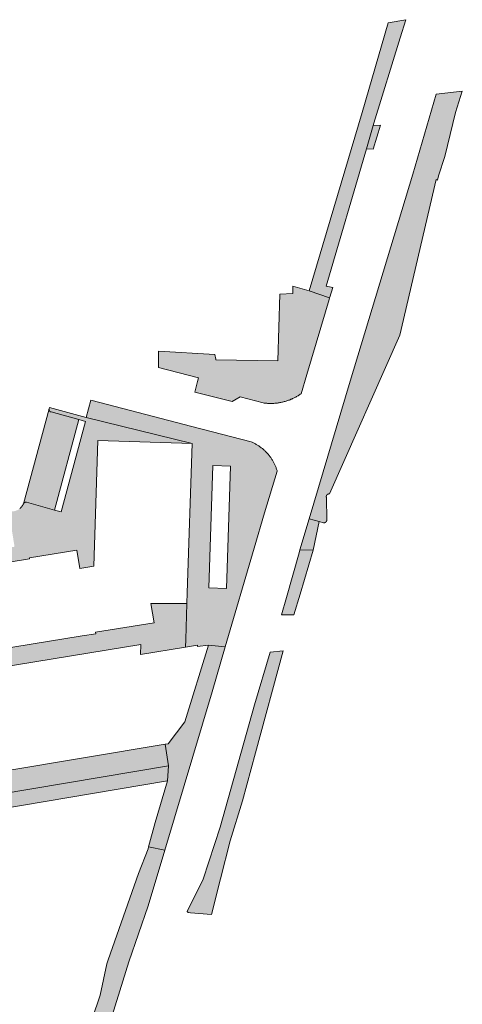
# Model space of a CAD drawing. Extents: x 97094 to 109644, y 463509 to 471969.
# Tile 95 of 256: x 103071 to 103141, y 467638 to 467795. Entities that reach past the tile are written whole.
import ezdxf

# ---------------------------------------------------------------- set-up
doc = ezdxf.new("R2010")
doc.units = 0
doc.layers.add('109 Onkruidbestrijding elementen', color=6, linetype='Continuous', lineweight=20, true_color=0xff00ff)

msp = doc.modelspace()

# ---------------------------------------------------------------- hatches: boundary and pattern name
at = {"layer": '109 Onkruidbestrijding elementen', "true_color": 0xff00ff}
for points in [[(103129.68, 467794.46), (103125.56, 467780.22), (103117.11, 467751.78), (103120.38, 467750.69), (103120.41, 467750.77), (103120.87, 467752.35), (103119.82, 467752.56), (103126.23, 467774.4), (103127.32, 467778.12), (103127.43, 467778.49), (103131.62, 467792.07), (103132.52, 467794.97), (103129.68, 467794.46)], [(103137.52, 467769.44), (103137.68, 467770.11), (103138.71, 467773.17), (103140.43, 467780.2), (103141.49, 467783.58), (103137.31, 467783.11), (103133.63, 467770.39), (103123.65, 467737.39), (103117.14, 467715.51), (103118.74, 467715.05), (103119.39, 467714.86), (103119.4, 467714.86), (103119.41, 467714.86), (103119.41, 467714.86), (103119.42, 467714.86), (103119.43, 467714.86), (103119.44, 467714.86), (103119.45, 467714.86), (103119.45, 467714.86), (103119.46, 467714.85), (103119.47, 467714.85), (103119.48, 467714.85), (103119.48, 467714.85), (103119.49, 467714.86), (103119.5, 467714.86), (103119.51, 467714.86), (103119.51, 467714.86), (103119.52, 467714.86), (103119.53, 467714.86), (103119.54, 467714.86), (103119.54, 467714.86), (103119.55, 467714.86), (103119.56, 467714.86), (103119.57, 467714.86), (103119.57, 467714.87), (103119.58, 467714.87), (103119.59, 467714.87), (103119.6, 467714.87), (103119.6, 467714.87), (103119.61, 467714.88), (103119.62, 467714.88), (103119.63, 467714.88), (103119.63, 467714.88), (103119.64, 467714.89), (103119.65, 467714.89), (103119.65, 467714.89), (103119.66, 467714.89), (103119.67, 467714.9), (103119.67, 467714.9), (103119.68, 467714.9), (103119.69, 467714.91), (103119.69, 467714.91), (103119.7, 467714.92), (103119.71, 467714.92), (103119.71, 467714.92), (103119.72, 467714.93), (103119.73, 467714.93), (103119.73, 467714.94), (103119.74, 467714.94), (103119.75, 467714.94), (103119.75, 467714.95), (103119.76, 467714.95), (103119.76, 467714.96), (103119.77, 467714.96), (103119.78, 467714.97), (103119.78, 467714.97), (103119.79, 467714.98), (103119.79, 467714.98), (103119.8, 467714.99), (103119.8, 467715), (103119.81, 467715), (103119.81, 467715.01), (103119.82, 467715.01), (103119.82, 467715.02), (103119.83, 467715.02), (103119.83, 467715.03), (103119.84, 467715.04), (103119.84, 467715.04), (103119.85, 467715.05), (103119.85, 467715.05), (103119.86, 467715.06), (103119.86, 467715.07), (103119.86, 467715.07), (103119.87, 467715.08), (103119.87, 467715.09), (103119.88, 467715.09), (103119.88, 467715.1), (103119.88, 467715.11), (103119.89, 467715.11), (103119.89, 467715.12), (103119.89, 467715.13), (103119.9, 467715.13), (103119.9, 467715.14), (103119.9, 467715.15), (103119.9, 467715.16), (103119.91, 467715.16), (103119.91, 467715.17), (103119.91, 467715.18), (103119.91, 467715.18), (103119.92, 467715.19), (103119.92, 467715.2), (103119.92, 467715.21), (103119.92, 467715.21), (103119.92, 467715.22), (103119.92, 467715.23), (103119.93, 467715.24), (103119.93, 467715.24), (103119.93, 467715.25), (103119.93, 467715.26), (103119.93, 467715.27), (103119.93, 467715.27), (103119.93, 467715.28), (103119.93, 467715.29), (103119.93, 467715.3), (103119.93, 467715.3), (103119.86, 467718.91), (103119.86, 467718.92), (103119.86, 467718.93), (103119.86, 467718.93), (103119.86, 467718.94), (103119.85, 467718.95), (103119.85, 467718.96), (103119.85, 467718.96), (103119.85, 467718.97), (103119.85, 467718.98), (103119.85, 467718.99), (103119.85, 467718.99), (103119.85, 467719), (103119.85, 467719.01), (103119.85, 467719.02), (103119.85, 467719.02), (103119.85, 467719.03), (103119.85, 467719.04), (103119.85, 467719.04), (103119.85, 467719.05), (103119.85, 467719.06), (103119.85, 467719.07), (103119.85, 467719.07), (103119.85, 467719.08), (103119.86, 467719.09), (103119.86, 467719.1), (103119.86, 467719.1), (103119.86, 467719.11), (103119.86, 467719.12), (103119.86, 467719.12), (103119.87, 467719.13), (103119.87, 467719.14), (103119.87, 467719.15), (103119.87, 467719.15), (103119.87, 467719.16), (103119.88, 467719.17), (103119.88, 467719.17), (103119.88, 467719.18), (103119.88, 467719.19), (103119.89, 467719.19), (103119.89, 467719.2), (103119.89, 467719.21), (103119.9, 467719.21), (103119.9, 467719.22), (103119.9, 467719.23), (103119.91, 467719.23), (103119.91, 467719.24), (103119.92, 467719.25), (103119.92, 467719.25), (103119.92, 467719.26), (103119.93, 467719.27), (103119.93, 467719.27), (103119.94, 467719.28), (103119.94, 467719.28), (103119.94, 467719.29), (103119.95, 467719.29), (103119.95, 467719.3), (103119.96, 467719.31), (103119.96, 467719.31), (103119.97, 467719.32), (103119.97, 467719.32), (103119.98, 467719.33), (103119.98, 467719.33), (103119.99, 467719.34), (103119.99, 467719.34), (103120, 467719.35), (103120.01, 467719.35), (103120.01, 467719.36), (103120.02, 467719.36), (103120.02, 467719.37), (103120.03, 467719.37), (103120.04, 467719.38), (103120.04, 467719.38), (103120.05, 467719.38), (103120.05, 467719.39), (103120.06, 467719.39), (103120.07, 467719.4), (103120.07, 467719.4), (103120.08, 467719.4), (103120.09, 467719.41), (103120.09, 467719.41), (103120.1, 467719.41), (103120.1, 467719.42), (103120.11, 467719.42), (103120.12, 467719.42), (103120.13, 467719.43), (103120.13, 467719.43), (103120.14, 467719.43), (103120.15, 467719.43), (103120.15, 467719.44), (103120.16, 467719.44), (103120.17, 467719.44), (103120.17, 467719.44), (103120.18, 467719.44), (103120.19, 467719.45), (103120.2, 467719.45), (103120.2, 467719.45), (103120.21, 467719.45), (103120.22, 467719.45), (103120.22, 467719.45), (103120.23, 467719.45), (103120.24, 467719.46), (103120.25, 467719.46), (103120.25, 467719.46), (103120.26, 467719.46), (103120.27, 467719.46), (103120.28, 467719.46), (103120.28, 467719.46), (103120.29, 467719.46), (103120.3, 467719.46), (103120.31, 467719.46), (103120.31, 467719.46), (103120.32, 467719.46), (103120.33, 467719.46), (103120.33, 467719.46), (103120.34, 467719.46), (103131.55, 467744.76), (103137.31, 467769.5), (103137.52, 467769.44)], [(103126.23, 467774.4), (103127.33, 467774.33), (103128.46, 467778.18), (103127.32, 467778.12), (103126.23, 467774.4)], [(103115.83, 467735.4), (103116.76, 467738.45), (103119.72, 467748.44), (103120.3, 467750.4), (103120.38, 467750.69), (103117.11, 467751.78), (103114.54, 467752.55), (103114.53, 467751.37), (103112.45, 467751.26), (103112.12, 467740.65), (103102.26, 467740.83), (103102.25, 467740.9), (103102.11, 467741.64), (103093.15, 467742.17), (103093.14, 467739.61), (103099.52, 467737.92), (103099.37, 467737.34), (103098.96, 467735.66), (103104.9, 467734.18), (103106.15, 467734.9), (103109.82, 467733.95), (103109.96, 467733.93), (103110.1, 467733.92), (103110.24, 467733.9), (103110.38, 467733.89), (103110.52, 467733.88), (103110.66, 467733.87), (103110.81, 467733.87), (103110.95, 467733.87), (103111.09, 467733.87), (103111.23, 467733.87), (103111.37, 467733.87), (103111.51, 467733.88), (103111.65, 467733.89), (103111.79, 467733.9), (103111.93, 467733.92), (103112.07, 467733.93), (103112.21, 467733.95), (103112.35, 467733.97), (103112.48, 467734), (103112.62, 467734.02), (103112.76, 467734.05), (103112.9, 467734.08), (103113.03, 467734.12), (103113.17, 467734.15), (103113.31, 467734.19), (103113.44, 467734.23), (103113.57, 467734.27), (103113.71, 467734.32), (103113.84, 467734.36), (103113.97, 467734.41), (103114.1, 467734.46), (103114.23, 467734.52), (103114.36, 467734.57), (103114.49, 467734.63), (103114.62, 467734.69), (103114.74, 467734.75), (103114.87, 467734.82), (103114.99, 467734.88), (103115.12, 467734.95), (103115.24, 467735.02), (103115.36, 467735.09), (103115.48, 467735.17), (103115.59, 467735.24), (103115.71, 467735.32), (103115.83, 467735.4)], [(103027.23, 467703.27), (103033.56, 467704.31), (103033.78, 467702.78), (103054.46, 467706.15), (103072.65, 467709.11), (103072.62, 467709.29), (103080.14, 467710.52), (103080.62, 467707.57), (103082.84, 467707.93), (103083.48, 467727.97), (103098.5, 467727.49), (103081.63, 467731.61), (103075.8, 467733.24), (103075.74, 467733.03), (103075.74, 467733.02), (103075.74, 467733.02), (103075.74, 467733.01), (103075.74, 467733), (103075.74, 467732.99), (103075.74, 467732.99), (103075.74, 467732.98), (103075.74, 467732.97), (103075.74, 467732.96), (103075.73, 467732.96), (103075.73, 467732.95), (103075.73, 467732.94), (103075.73, 467732.93), (103075.73, 467732.93), (103075.73, 467732.92), (103075.73, 467732.91), (103075.74, 467732.9), (103075.74, 467732.9), (103075.74, 467732.89), (103075.74, 467732.88), (103075.74, 467732.87), (103075.74, 467732.87), (103075.74, 467732.86), (103075.74, 467732.85), (103075.74, 467732.84), (103075.74, 467732.84), (103075.75, 467732.83), (103075.75, 467732.82), (103075.75, 467732.82), (103075.75, 467732.81), (103075.75, 467732.8), (103075.76, 467732.79), (103075.76, 467732.79), (103075.76, 467732.78), (103075.76, 467732.77), (103075.77, 467732.77), (103075.77, 467732.76), (103075.77, 467732.75), (103075.78, 467732.75), (103075.78, 467732.74), (103075.78, 467732.73), (103075.79, 467732.72), (103075.79, 467732.72), (103075.79, 467732.71), (103075.8, 467732.71), (103075.8, 467732.7), (103075.8, 467732.69), (103075.81, 467732.69), (103075.81, 467732.68), (103075.82, 467732.67), (103075.82, 467732.67), (103075.82, 467732.66), (103075.83, 467732.66), (103075.83, 467732.65), (103075.84, 467732.64), (103075.84, 467732.64), (103075.85, 467732.63), (103075.85, 467732.63), (103075.86, 467732.62), (103075.86, 467732.62), (103075.87, 467732.61), (103075.87, 467732.61), (103075.88, 467732.6), (103075.89, 467732.6), (103075.89, 467732.59), (103075.9, 467732.59), (103075.9, 467732.58), (103075.91, 467732.58), (103075.91, 467732.57), (103075.92, 467732.57), (103075.93, 467732.56), (103075.93, 467732.56), (103075.94, 467732.55), (103075.95, 467732.55), (103075.95, 467732.55), (103075.96, 467732.54), (103075.97, 467732.54), (103075.97, 467732.54), (103075.98, 467732.53), (103075.99, 467732.53), (103075.99, 467732.53), (103076, 467732.52), (103076.01, 467732.52), (103076.01, 467732.52), (103076.02, 467732.51), (103076.03, 467732.51), (103076.03, 467732.51), (103076.04, 467732.51), (103076.05, 467732.5), (103076.05, 467732.5), (103076.06, 467732.5), (103080.49, 467731.28), (103081.52, 467730.99), (103077.66, 467716.62), (103076.63, 467716.89), (103072.17, 467718.12), (103072.16, 467718.12), (103072.15, 467718.12), (103072.15, 467718.12), (103072.14, 467718.13), (103072.13, 467718.13), (103072.12, 467718.13), (103072.12, 467718.13), (103072.11, 467718.13), (103072.1, 467718.13), (103072.09, 467718.13), (103072.09, 467718.13), (103072.08, 467718.13), (103072.07, 467718.13), (103072.06, 467718.13), (103072.06, 467718.13), (103072.05, 467718.13), (103072.04, 467718.13), (103072.04, 467718.13), (103072.03, 467718.13), (103072.02, 467718.13), (103072.01, 467718.13), (103072.01, 467718.13), (103072, 467718.13), (103071.99, 467718.13), (103071.98, 467718.12), (103071.98, 467718.12), (103071.97, 467718.12), (103071.96, 467718.12), (103071.96, 467718.12), (103071.95, 467718.12), (103071.94, 467718.11), (103071.93, 467718.11), (103071.93, 467718.11), (103071.92, 467718.11), (103071.91, 467718.11), (103071.91, 467718.1), (103071.9, 467718.1), (103071.89, 467718.1), (103071.89, 467718.09), (103071.88, 467718.09), (103071.87, 467718.09), (103071.87, 467718.08), (103071.86, 467718.08), (103071.85, 467718.08), (103071.85, 467718.07), (103071.84, 467718.07), (103071.83, 467718.07), (103071.83, 467718.06), (103071.82, 467718.06), (103071.82, 467718.05), (103071.81, 467718.05), (103071.8, 467718.05), (103071.8, 467718.04), (103071.79, 467718.04), (103071.79, 467718.03), (103071.78, 467718.03), (103071.78, 467718.02), (103071.77, 467718.02), (103071.76, 467718.01), (103071.76, 467718.01), (103071.75, 467718), (103071.75, 467718), (103071.74, 467717.99), (103071.74, 467717.99), (103071.73, 467717.98), (103071.73, 467717.98), (103071.72, 467717.97), (103071.72, 467717.96), (103071.72, 467717.96), (103071.71, 467717.95), (103071.71, 467717.95), (103071.7, 467717.94), (103071.7, 467717.93), (103071.69, 467717.93), (103071.69, 467717.92), (103071.69, 467717.92), (103071.68, 467717.91), (103071.68, 467717.9), (103071.68, 467717.9), (103071.67, 467717.89), (103071.67, 467717.88), (103071.67, 467717.88), (103071.66, 467717.87), (103071.66, 467717.86), (103071.66, 467717.86), (103071.64, 467717.83), (103071.63, 467717.8), (103071.61, 467717.76), (103071.6, 467717.73), (103071.58, 467717.7), (103071.56, 467717.68), (103071.54, 467717.65), (103071.53, 467717.62), (103071.51, 467717.59), (103071.49, 467717.56), (103071.47, 467717.53), (103071.45, 467717.5), (103071.43, 467717.48), (103071.41, 467717.45), (103071.39, 467717.42), (103071.36, 467717.4), (103071.34, 467717.37), (103071.32, 467717.35), (103071.3, 467717.32), (103071.27, 467717.3), (103071.25, 467717.27), (103071.23, 467717.25), (103071.2, 467717.22), (103071.18, 467717.2), (103071.15, 467717.18), (103071.12, 467717.15), (103071.1, 467717.13), (103071.07, 467717.11), (103071.04, 467717.09), (103071.02, 467717.07), (103070.99, 467717.05), (103070.96, 467717.03), (103070.93, 467717.01), (103070.9, 467716.99), (103070.88, 467716.97), (103070.85, 467716.96), (103070.82, 467716.94), (103070.79, 467716.92), (103070.76, 467716.91), (103070.73, 467716.89), (103070.7, 467716.88), (103070.66, 467716.86), (103070.63, 467716.85), (103070.6, 467716.83), (103070.57, 467716.82), (103070.54, 467716.81), (103070.51, 467716.79), (103070.47, 467716.78), (103070.44, 467716.77), (103070.41, 467716.76), (103070.38, 467716.75), (103070.34, 467716.74), (103070.31, 467716.73), (103070.28, 467716.73), (103070.24, 467716.72), (103070.21, 467716.71), (103070.18, 467716.7), (103070.14, 467716.7), (103070.11, 467716.69), (103070.08, 467716.69), (103070.04, 467716.68), (103070.01, 467716.68), (103069.97, 467716.68), (103069.94, 467716.67), (103069.91, 467716.67), (103069.87, 467716.67), (103069.84, 467716.67), (103069.8, 467716.67), (103069.8, 467716.67), (103069.79, 467716.66), (103069.78, 467716.66), (103069.77, 467716.66), (103069.76, 467716.65), (103069.75, 467716.65), (103069.74, 467716.65), (103069.73, 467716.64), (103069.73, 467716.64), (103069.72, 467716.63), (103069.71, 467716.63), (103069.7, 467716.63), (103069.69, 467716.62), (103069.69, 467716.62), (103069.68, 467716.61), (103069.67, 467716.61), (103069.66, 467716.6), (103069.65, 467716.6), (103069.65, 467716.59), (103069.64, 467716.58), (103069.63, 467716.58), (103069.62, 467716.57), (103069.62, 467716.57), (103069.61, 467716.56), (103069.6, 467716.56), (103069.6, 467716.55), (103069.59, 467716.54), (103069.58, 467716.54), (103069.58, 467716.53), (103069.57, 467716.52), (103069.56, 467716.52), (103069.56, 467716.51), (103069.55, 467716.5), (103069.54, 467716.5), (103069.54, 467716.49), (103069.53, 467716.48), (103069.53, 467716.47), (103069.52, 467716.47), (103069.52, 467716.46), (103069.51, 467716.45), (103069.51, 467716.44), (103069.5, 467716.44), (103069.5, 467716.43), (103069.49, 467716.42), (103069.49, 467716.41), (103069.48, 467716.4), (103069.48, 467716.4), (103069.47, 467716.39), (103069.47, 467716.38), (103069.47, 467716.37), (103069.46, 467716.36), (103069.46, 467716.35), (103069.45, 467716.35), (103069.45, 467716.34), (103069.45, 467716.33), (103069.44, 467716.32), (103069.44, 467716.31), (103069.44, 467716.3), (103069.44, 467716.29), (103069.43, 467716.28), (103069.43, 467716.27), (103069.43, 467716.27), (103069.43, 467716.26), (103069.43, 467716.25), (103069.42, 467716.24), (103069.42, 467716.23), (103069.42, 467716.22), (103069.42, 467716.21), (103069.42, 467716.2), (103069.42, 467716.19), (103069.42, 467716.18), (103070.15, 467711.69), (103070.25, 467711.04), (103035.53, 467705.34), (103035.44, 467705.98), (103027.82, 467704.73), (103027.23, 467703.27)], [(103076.63, 467716.89), (103080.49, 467731.28), (103076.06, 467732.5), (103076.05, 467732.5), (103076.05, 467732.5), (103076.04, 467732.51), (103076.03, 467732.51), (103076.03, 467732.51), (103076.02, 467732.51), (103076.01, 467732.52), (103076.01, 467732.52), (103076, 467732.52), (103075.99, 467732.53), (103075.99, 467732.53), (103075.98, 467732.53), (103075.97, 467732.54), (103075.97, 467732.54), (103075.96, 467732.54), (103075.95, 467732.55), (103075.95, 467732.55), (103075.94, 467732.55), (103075.93, 467732.56), (103075.93, 467732.56), (103075.92, 467732.57), (103075.91, 467732.57), (103075.91, 467732.58), (103075.9, 467732.58), (103075.9, 467732.59), (103075.89, 467732.59), (103075.89, 467732.6), (103075.88, 467732.6), (103075.87, 467732.61), (103075.87, 467732.61), (103075.86, 467732.62), (103075.86, 467732.62), (103075.85, 467732.63), (103075.85, 467732.63), (103075.84, 467732.64), (103075.84, 467732.64), (103075.83, 467732.65), (103075.83, 467732.66), (103075.82, 467732.66), (103075.82, 467732.67), (103075.82, 467732.67), (103075.81, 467732.68), (103075.81, 467732.69), (103075.8, 467732.69), (103075.8, 467732.7), (103075.8, 467732.71), (103075.79, 467732.71), (103075.79, 467732.72), (103075.79, 467732.72), (103075.78, 467732.73), (103075.78, 467732.74), (103075.78, 467732.75), (103075.77, 467732.75), (103075.77, 467732.76), (103075.77, 467732.77), (103075.76, 467732.77), (103075.76, 467732.78), (103075.76, 467732.79), (103075.76, 467732.79), (103075.75, 467732.8), (103075.75, 467732.81), (103075.75, 467732.82), (103075.75, 467732.82), (103075.75, 467732.83), (103075.74, 467732.84), (103075.74, 467732.84), (103075.74, 467732.85), (103075.74, 467732.86), (103075.74, 467732.87), (103075.74, 467732.87), (103075.74, 467732.88), (103075.74, 467732.89), (103075.74, 467732.9), (103075.74, 467732.9), (103075.73, 467732.91), (103075.73, 467732.92), (103075.73, 467732.93), (103075.73, 467732.93), (103075.73, 467732.94), (103075.73, 467732.95), (103075.73, 467732.96), (103075.74, 467732.96), (103075.74, 467732.97), (103075.74, 467732.98), (103075.74, 467732.99), (103075.74, 467732.99), (103075.74, 467733), (103075.74, 467733.01), (103075.74, 467733.02), (103075.74, 467733.02), (103075.74, 467733.03), (103071.66, 467717.86), (103071.66, 467717.86), (103071.66, 467717.87), (103071.67, 467717.88), (103071.67, 467717.88), (103071.67, 467717.89), (103071.68, 467717.9), (103071.68, 467717.9), (103071.68, 467717.91), (103071.69, 467717.92), (103071.69, 467717.92), (103071.69, 467717.93), (103071.7, 467717.93), (103071.7, 467717.94), (103071.71, 467717.95), (103071.71, 467717.95), (103071.72, 467717.96), (103071.72, 467717.96), (103071.72, 467717.97), (103071.73, 467717.98), (103071.73, 467717.98), (103071.74, 467717.99), (103071.74, 467717.99), (103071.75, 467718), (103071.75, 467718), (103071.76, 467718.01), (103071.76, 467718.01), (103071.77, 467718.02), (103071.78, 467718.02), (103071.78, 467718.03), (103071.79, 467718.03), (103071.79, 467718.04), (103071.8, 467718.04), (103071.8, 467718.05), (103071.81, 467718.05), (103071.82, 467718.05), (103071.82, 467718.06), (103071.83, 467718.06), (103071.83, 467718.07), (103071.84, 467718.07), (103071.85, 467718.07), (103071.85, 467718.08), (103071.86, 467718.08), (103071.87, 467718.08), (103071.87, 467718.09), (103071.88, 467718.09), (103071.89, 467718.09), (103071.89, 467718.1), (103071.9, 467718.1), (103071.91, 467718.1), (103071.91, 467718.11), (103071.92, 467718.11), (103071.93, 467718.11), (103071.93, 467718.11), (103071.94, 467718.11), (103071.95, 467718.12), (103071.96, 467718.12), (103071.96, 467718.12), (103071.97, 467718.12), (103071.98, 467718.12), (103071.98, 467718.12), (103071.99, 467718.13), (103072, 467718.13), (103072.01, 467718.13), (103072.01, 467718.13), (103072.02, 467718.13), (103072.03, 467718.13), (103072.04, 467718.13), (103072.04, 467718.13), (103072.05, 467718.13), (103072.06, 467718.13), (103072.06, 467718.13), (103072.07, 467718.13), (103072.08, 467718.13), (103072.09, 467718.13), (103072.09, 467718.13), (103072.1, 467718.13), (103072.11, 467718.13), (103072.12, 467718.13), (103072.12, 467718.13), (103072.13, 467718.13), (103072.14, 467718.13), (103072.15, 467718.12), (103072.15, 467718.12), (103072.16, 467718.12), (103072.17, 467718.12), (103076.63, 467716.89)], [(103115.66, 467710.56), (103117.74, 467710.5), (103118.74, 467715.05), (103117.14, 467715.51), (103115.66, 467710.56)], [(103117.74, 467710.5), (103115.66, 467710.56), (103115.52, 467710.09), (103113.53, 467702.97), (103112.71, 467700.22), (103114.69, 467700.2), (103115.67, 467703.5), (103117.74, 467710.5)], [(103097.47, 467695.07), (103097.48, 467696.29), (103097.67, 467702), (103091.94, 467701.99), (103092.44, 467698.94), (103083.15, 467697.42), (103083.19, 467697.18), (103081.01, 467696.83), (103029.68, 467688.45), (103028.58, 467695.1), (103027.74, 467695.1), (103027.96, 467693.74), (103029.03, 467687.03), (103043.72, 467689.43), (103044.22, 467686.4), (103051.81, 467687.63), (103051.58, 467689.35), (103067.94, 467691.83), (103090.36, 467695.48), (103090.3, 467693.9), (103097.47, 467695.07)], [(103094.2, 467679.58), (103094.77, 467676.14), (103094.6, 467673.75), (103092.64, 467667.15), (103091.57, 467663.23), (103094.15, 467662.73), (103101.67, 467687.96), (103103.77, 467695.1), (103101.12, 467695.38), (103097.37, 467683.14), (103094.68, 467679.66), (103094.2, 467679.58)], [(103101.6, 467652.49), (103103.04, 467658.16), (103104.56, 467664.22), (103106.52, 467670.6), (103108.59, 467678.2), (103113, 467694.49), (103110.94, 467694.28), (103108.44, 467685.88), (103102.95, 467666.41), (103100.28, 467658.09), (103097.71, 467652.93), (103097.89, 467652.8), (103098.25, 467652.77), (103101.6, 467652.49)], [(102992.95, 467659.05), (103029.77, 467665.22), (103094.77, 467676.14), (103094.2, 467679.58), (103029.2, 467668.74), (102992.36, 467662.59), (102992.95, 467659.05)], [(103078.77, 467611.69), (103079.52, 467614.61), (103078.46, 467614.77), (103079.35, 467618.57), (103080.43, 467618.2), (103081.71, 467623.21), (103088.43, 467644.95), (103091.51, 467653.85), (103094.15, 467662.73), (103091.57, 467663.23), (103091.49, 467662.91), (103089.96, 467659.02), (103085.17, 467645.27), (103084.95, 467644.63), (103083.87, 467639.61), (103081.36, 467632.25), (103079.25, 467624.44), (103078.81, 467624.41), (103077.57, 467620), (103076.26, 467614.74), (103075.15, 467611.32), (103074.62, 467609.14), (103074.09, 467606.9), (103072.65, 467600.94), (103071.25, 467596.16), (103070.06, 467591.32), (103068.59, 467585.33), (103068.35, 467584.33), (103064.77, 467569.74), (103064.07, 467568.32), (103061.48, 467559.14), (103061.79, 467559.06), (103058.56, 467545.89), (103060.53, 467544.29), (103063.89, 467558.07), (103064.48, 467560.3), (103066.5, 467565.99), (103067.8, 467569.71), (103069.23, 467574.29), (103069.78, 467576.36), (103068.37, 467576.58), (103072.57, 467593.26), (103074.05, 467593.07), (103075.9, 467600.47), (103076.88, 467604.29), (103075.73, 467604.47), (103077.84, 467611.83), (103078.77, 467611.69)]]:
    msp.add_hatch(color=6, dxfattribs=at).paths.add_polyline_path(points)
h = msp.add_hatch(color=6, dxfattribs=at)
h.paths.add_polyline_path([(103097.48, 467696.29), (103097.47, 467695.07), (103099.35, 467695.38), (103099.38, 467695.15), (103101.12, 467695.38), (103103.77, 467695.1), (103108.39, 467710.84), (103110.01, 467716.43), (103112.04, 467723.07), (103112.01, 467723.19), (103111.97, 467723.3), (103111.94, 467723.42), (103111.9, 467723.53), (103111.85, 467723.65), (103111.81, 467723.76), (103111.77, 467723.87), (103111.72, 467723.98), (103111.67, 467724.09), (103111.62, 467724.2), (103111.56, 467724.31), (103111.51, 467724.42), (103111.45, 467724.53), (103111.39, 467724.63), (103111.33, 467724.74), (103111.27, 467724.84), (103111.21, 467724.95), (103111.14, 467725.05), (103111.07, 467725.15), (103111, 467725.25), (103110.93, 467725.35), (103110.86, 467725.44), (103110.79, 467725.54), (103110.71, 467725.64), (103110.63, 467725.73), (103110.55, 467725.82), (103110.47, 467725.91), (103110.39, 467726), (103110.31, 467726.09), (103110.22, 467726.18), (103110.14, 467726.26), (103110.05, 467726.35), (103109.96, 467726.43), (103109.87, 467726.51), (103109.78, 467726.59), (103109.68, 467726.67), (103109.59, 467726.74), (103109.49, 467726.82), (103109.4, 467726.89), (103109.3, 467726.96), (103109.2, 467727.03), (103109.1, 467727.1), (103109, 467727.16), (103108.89, 467727.23), (103108.79, 467727.29), (103108.69, 467727.35), (103108.58, 467727.41), (103108.47, 467727.47), (103108.36, 467727.52), (103108.26, 467727.58), (103108.15, 467727.63), (103108.04, 467727.68), (103107.92, 467727.73), (103098.46, 467730.21), (103082.38, 467734.4), (103081.63, 467731.61), (103098.5, 467727.49), (103097.73, 467703.71), (103097.67, 467702), (103097.48, 467696.29)])
h.paths.add_polyline_path([(103101.82, 467724), (103104.62, 467723.9), (103103.97, 467704.39), (103101.17, 467704.48), (103101.82, 467724)])
h = msp.add_hatch(color=6, dxfattribs=at)
h.paths.add_polyline_path([(102995.48, 467643.88), (102995.66, 467642.8), (103000.21, 467643.54), (103025.3, 467647.71), (103024.46, 467653.15), (103025.33, 467653.31), (103024.67, 467657.23), (103023.79, 467657.09), (103023.02, 467661.7), (103035.29, 467663.76), (103047.74, 467665.88), (103094.6, 467673.75), (103094.77, 467676.14), (103029.77, 467665.22), (102992.95, 467659.05), (102995.48, 467643.88)])
h.paths.add_polyline_path([(102998.71, 467652.4), (102997.79, 467657.88), (103022.47, 467662.01), (103023.37, 467656.52), (103024.26, 467656.66), (103024.76, 467653.71), (103023.89, 467653.55), (103024.73, 467648.12), (103000.13, 467644.03), (102999.23, 467649.38), (102998.3, 467649.23), (102997.8, 467652.25), (102998.71, 467652.4)])

# ---------------------------------------------------------------- linework, layer by layer
at = {"layer": '109 Onkruidbestrijding elementen', "color": 3, "true_color": 0x00ff00}
for points in [[(103129.68, 467794.46), (103125.56, 467780.22), (103117.11, 467751.78), (103120.38, 467750.69), (103120.41, 467750.77), (103120.87, 467752.35), (103119.82, 467752.56), (103126.23, 467774.4), (103127.32, 467778.12), (103127.43, 467778.49), (103131.62, 467792.07), (103132.52, 467794.97), (103129.68, 467794.46)], [(103137.52, 467769.44), (103137.68, 467770.11), (103138.71, 467773.17), (103140.43, 467780.2), (103141.49, 467783.58), (103137.31, 467783.11), (103133.63, 467770.39), (103123.65, 467737.39), (103117.14, 467715.51), (103118.74, 467715.05), (103119.39, 467714.86), (103119.4, 467714.86), (103119.41, 467714.86), (103119.41, 467714.86), (103119.42, 467714.86), (103119.43, 467714.86), (103119.44, 467714.86), (103119.45, 467714.86), (103119.45, 467714.86), (103119.46, 467714.85), (103119.47, 467714.85), (103119.48, 467714.85), (103119.48, 467714.85), (103119.49, 467714.86), (103119.5, 467714.86), (103119.51, 467714.86), (103119.51, 467714.86), (103119.52, 467714.86), (103119.53, 467714.86), (103119.54, 467714.86), (103119.54, 467714.86), (103119.55, 467714.86), (103119.56, 467714.86), (103119.57, 467714.86), (103119.57, 467714.87), (103119.58, 467714.87), (103119.59, 467714.87), (103119.6, 467714.87), (103119.6, 467714.87), (103119.61, 467714.88), (103119.62, 467714.88), (103119.63, 467714.88), (103119.63, 467714.88), (103119.64, 467714.89), (103119.65, 467714.89), (103119.65, 467714.89), (103119.66, 467714.89), (103119.67, 467714.9), (103119.67, 467714.9), (103119.68, 467714.9), (103119.69, 467714.91), (103119.69, 467714.91), (103119.7, 467714.92), (103119.71, 467714.92), (103119.71, 467714.92), (103119.72, 467714.93), (103119.73, 467714.93), (103119.73, 467714.94), (103119.74, 467714.94), (103119.75, 467714.94), (103119.75, 467714.95), (103119.76, 467714.95), (103119.76, 467714.96), (103119.77, 467714.96), (103119.78, 467714.97), (103119.78, 467714.97), (103119.79, 467714.98), (103119.79, 467714.98), (103119.8, 467714.99), (103119.8, 467715), (103119.81, 467715), (103119.81, 467715.01), (103119.82, 467715.01), (103119.82, 467715.02), (103119.83, 467715.02), (103119.83, 467715.03), (103119.84, 467715.04), (103119.84, 467715.04), (103119.85, 467715.05), (103119.85, 467715.05), (103119.86, 467715.06), (103119.86, 467715.07), (103119.86, 467715.07), (103119.87, 467715.08), (103119.87, 467715.09), (103119.88, 467715.09), (103119.88, 467715.1), (103119.88, 467715.11), (103119.89, 467715.11), (103119.89, 467715.12), (103119.89, 467715.13), (103119.9, 467715.13), (103119.9, 467715.14), (103119.9, 467715.15), (103119.9, 467715.16), (103119.91, 467715.16), (103119.91, 467715.17), (103119.91, 467715.18), (103119.91, 467715.18), (103119.92, 467715.19), (103119.92, 467715.2), (103119.92, 467715.21), (103119.92, 467715.21), (103119.92, 467715.22), (103119.92, 467715.23), (103119.93, 467715.24), (103119.93, 467715.24), (103119.93, 467715.25), (103119.93, 467715.26), (103119.93, 467715.27), (103119.93, 467715.27), (103119.93, 467715.28), (103119.93, 467715.29), (103119.93, 467715.3), (103119.93, 467715.3), (103119.86, 467718.91), (103119.86, 467718.92), (103119.86, 467718.93), (103119.86, 467718.93), (103119.86, 467718.94), (103119.85, 467718.95), (103119.85, 467718.96), (103119.85, 467718.96), (103119.85, 467718.97), (103119.85, 467718.98), (103119.85, 467718.99), (103119.85, 467718.99), (103119.85, 467719), (103119.85, 467719.01), (103119.85, 467719.02), (103119.85, 467719.02), (103119.85, 467719.03), (103119.85, 467719.04), (103119.85, 467719.04), (103119.85, 467719.05), (103119.85, 467719.06), (103119.85, 467719.07), (103119.85, 467719.07), (103119.85, 467719.08), (103119.86, 467719.09), (103119.86, 467719.1), (103119.86, 467719.1), (103119.86, 467719.11), (103119.86, 467719.12), (103119.86, 467719.12), (103119.87, 467719.13), (103119.87, 467719.14), (103119.87, 467719.15), (103119.87, 467719.15), (103119.87, 467719.16), (103119.88, 467719.17), (103119.88, 467719.17), (103119.88, 467719.18), (103119.88, 467719.19), (103119.89, 467719.19), (103119.89, 467719.2), (103119.89, 467719.21), (103119.9, 467719.21), (103119.9, 467719.22), (103119.9, 467719.23), (103119.91, 467719.23), (103119.91, 467719.24), (103119.92, 467719.25), (103119.92, 467719.25), (103119.92, 467719.26), (103119.93, 467719.27), (103119.93, 467719.27), (103119.94, 467719.28), (103119.94, 467719.28), (103119.94, 467719.29), (103119.95, 467719.29), (103119.95, 467719.3), (103119.96, 467719.31), (103119.96, 467719.31), (103119.97, 467719.32), (103119.97, 467719.32), (103119.98, 467719.33), (103119.98, 467719.33), (103119.99, 467719.34), (103119.99, 467719.34), (103120, 467719.35), (103120.01, 467719.35), (103120.01, 467719.36), (103120.02, 467719.36), (103120.02, 467719.37), (103120.03, 467719.37), (103120.04, 467719.38), (103120.04, 467719.38), (103120.05, 467719.38), (103120.05, 467719.39), (103120.06, 467719.39), (103120.07, 467719.4), (103120.07, 467719.4), (103120.08, 467719.4), (103120.09, 467719.41), (103120.09, 467719.41), (103120.1, 467719.41), (103120.1, 467719.42), (103120.11, 467719.42), (103120.12, 467719.42), (103120.13, 467719.43), (103120.13, 467719.43), (103120.14, 467719.43), (103120.15, 467719.43), (103120.15, 467719.44), (103120.16, 467719.44), (103120.17, 467719.44), (103120.17, 467719.44), (103120.18, 467719.44), (103120.19, 467719.45), (103120.2, 467719.45), (103120.2, 467719.45), (103120.21, 467719.45), (103120.22, 467719.45), (103120.22, 467719.45), (103120.23, 467719.45), (103120.24, 467719.46), (103120.25, 467719.46), (103120.25, 467719.46), (103120.26, 467719.46), (103120.27, 467719.46), (103120.28, 467719.46), (103120.28, 467719.46), (103120.29, 467719.46), (103120.3, 467719.46), (103120.31, 467719.46), (103120.31, 467719.46), (103120.32, 467719.46), (103120.33, 467719.46), (103120.33, 467719.46), (103120.34, 467719.46), (103131.55, 467744.76), (103137.31, 467769.5), (103137.52, 467769.44)], [(103126.23, 467774.4), (103127.33, 467774.33), (103128.46, 467778.18), (103127.32, 467778.12), (103126.23, 467774.4)], [(103115.83, 467735.4), (103116.76, 467738.45), (103119.72, 467748.44), (103120.3, 467750.4), (103120.38, 467750.69), (103117.11, 467751.78), (103114.54, 467752.55), (103114.53, 467751.37), (103112.45, 467751.26), (103112.12, 467740.65), (103102.26, 467740.83), (103102.25, 467740.9), (103102.11, 467741.64), (103093.15, 467742.17), (103093.14, 467739.61), (103099.52, 467737.92), (103099.37, 467737.34), (103098.96, 467735.66), (103104.9, 467734.18), (103106.15, 467734.9), (103109.82, 467733.95), (103109.96, 467733.93), (103110.1, 467733.92), (103110.24, 467733.9), (103110.38, 467733.89), (103110.52, 467733.88), (103110.66, 467733.87), (103110.81, 467733.87), (103110.95, 467733.87), (103111.09, 467733.87), (103111.23, 467733.87), (103111.37, 467733.87), (103111.51, 467733.88), (103111.65, 467733.89), (103111.79, 467733.9), (103111.93, 467733.92), (103112.07, 467733.93), (103112.21, 467733.95), (103112.35, 467733.97), (103112.48, 467734), (103112.62, 467734.02), (103112.76, 467734.05), (103112.9, 467734.08), (103113.03, 467734.12), (103113.17, 467734.15), (103113.31, 467734.19), (103113.44, 467734.23), (103113.57, 467734.27), (103113.71, 467734.32), (103113.84, 467734.36), (103113.97, 467734.41), (103114.1, 467734.46), (103114.23, 467734.52), (103114.36, 467734.57), (103114.49, 467734.63), (103114.62, 467734.69), (103114.74, 467734.75), (103114.87, 467734.82), (103114.99, 467734.88), (103115.12, 467734.95), (103115.24, 467735.02), (103115.36, 467735.09), (103115.48, 467735.17), (103115.59, 467735.24), (103115.71, 467735.32), (103115.83, 467735.4)], [(103097.48, 467696.29), (103097.47, 467695.07), (103099.35, 467695.38), (103099.38, 467695.15), (103101.12, 467695.38), (103103.77, 467695.1), (103108.39, 467710.84), (103110.01, 467716.43), (103112.04, 467723.07), (103112.01, 467723.19), (103111.97, 467723.3), (103111.94, 467723.42), (103111.9, 467723.53), (103111.85, 467723.65), (103111.81, 467723.76), (103111.77, 467723.87), (103111.72, 467723.98), (103111.67, 467724.09), (103111.62, 467724.2), (103111.56, 467724.31), (103111.51, 467724.42), (103111.45, 467724.53), (103111.39, 467724.63), (103111.33, 467724.74), (103111.27, 467724.84), (103111.21, 467724.95), (103111.14, 467725.05), (103111.07, 467725.15), (103111, 467725.25), (103110.93, 467725.35), (103110.86, 467725.44), (103110.79, 467725.54), (103110.71, 467725.64), (103110.63, 467725.73), (103110.55, 467725.82), (103110.47, 467725.91), (103110.39, 467726), (103110.31, 467726.09), (103110.22, 467726.18), (103110.14, 467726.26), (103110.05, 467726.35), (103109.96, 467726.43), (103109.87, 467726.51), (103109.78, 467726.59), (103109.68, 467726.67), (103109.59, 467726.74), (103109.49, 467726.82), (103109.4, 467726.89), (103109.3, 467726.96), (103109.2, 467727.03), (103109.1, 467727.1), (103109, 467727.16), (103108.89, 467727.23), (103108.79, 467727.29), (103108.69, 467727.35), (103108.58, 467727.41), (103108.47, 467727.47), (103108.36, 467727.52), (103108.26, 467727.58), (103108.15, 467727.63), (103108.04, 467727.68), (103107.92, 467727.73), (103098.46, 467730.21), (103082.38, 467734.4), (103081.63, 467731.61), (103098.5, 467727.49), (103097.73, 467703.71), (103097.67, 467702), (103097.48, 467696.29)], [(103076.63, 467716.89), (103080.49, 467731.28), (103076.06, 467732.5), (103076.05, 467732.5), (103076.05, 467732.5), (103076.04, 467732.51), (103076.03, 467732.51), (103076.03, 467732.51), (103076.02, 467732.51), (103076.01, 467732.52), (103076.01, 467732.52), (103076, 467732.52), (103075.99, 467732.53), (103075.99, 467732.53), (103075.98, 467732.53), (103075.97, 467732.54), (103075.97, 467732.54), (103075.96, 467732.54), (103075.95, 467732.55), (103075.95, 467732.55), (103075.94, 467732.55), (103075.93, 467732.56), (103075.93, 467732.56), (103075.92, 467732.57), (103075.91, 467732.57), (103075.91, 467732.58), (103075.9, 467732.58), (103075.9, 467732.59), (103075.89, 467732.59), (103075.89, 467732.6), (103075.88, 467732.6), (103075.87, 467732.61), (103075.87, 467732.61), (103075.86, 467732.62), (103075.86, 467732.62), (103075.85, 467732.63), (103075.85, 467732.63), (103075.84, 467732.64), (103075.84, 467732.64), (103075.83, 467732.65), (103075.83, 467732.66), (103075.82, 467732.66), (103075.82, 467732.67), (103075.82, 467732.67), (103075.81, 467732.68), (103075.81, 467732.69), (103075.8, 467732.69), (103075.8, 467732.7), (103075.8, 467732.71), (103075.79, 467732.71), (103075.79, 467732.72), (103075.79, 467732.72), (103075.78, 467732.73), (103075.78, 467732.74), (103075.78, 467732.75), (103075.77, 467732.75), (103075.77, 467732.76), (103075.77, 467732.77), (103075.76, 467732.77), (103075.76, 467732.78), (103075.76, 467732.79), (103075.76, 467732.79), (103075.75, 467732.8), (103075.75, 467732.81), (103075.75, 467732.82), (103075.75, 467732.82), (103075.75, 467732.83), (103075.74, 467732.84), (103075.74, 467732.84), (103075.74, 467732.85), (103075.74, 467732.86), (103075.74, 467732.87), (103075.74, 467732.87), (103075.74, 467732.88), (103075.74, 467732.89), (103075.74, 467732.9), (103075.74, 467732.9), (103075.73, 467732.91), (103075.73, 467732.92), (103075.73, 467732.93), (103075.73, 467732.93), (103075.73, 467732.94), (103075.73, 467732.95), (103075.73, 467732.96), (103075.74, 467732.96), (103075.74, 467732.97), (103075.74, 467732.98), (103075.74, 467732.99), (103075.74, 467732.99), (103075.74, 467733), (103075.74, 467733.01), (103075.74, 467733.02), (103075.74, 467733.02), (103075.74, 467733.03), (103071.66, 467717.86), (103071.66, 467717.86), (103071.66, 467717.87), (103071.67, 467717.88), (103071.67, 467717.88), (103071.67, 467717.89), (103071.68, 467717.9), (103071.68, 467717.9), (103071.68, 467717.91), (103071.69, 467717.92), (103071.69, 467717.92), (103071.69, 467717.93), (103071.7, 467717.93), (103071.7, 467717.94), (103071.71, 467717.95), (103071.71, 467717.95), (103071.72, 467717.96), (103071.72, 467717.96), (103071.72, 467717.97), (103071.73, 467717.98), (103071.73, 467717.98), (103071.74, 467717.99), (103071.74, 467717.99), (103071.75, 467718), (103071.75, 467718), (103071.76, 467718.01), (103071.76, 467718.01), (103071.77, 467718.02), (103071.78, 467718.02), (103071.78, 467718.03), (103071.79, 467718.03), (103071.79, 467718.04), (103071.8, 467718.04), (103071.8, 467718.05), (103071.81, 467718.05), (103071.82, 467718.05), (103071.82, 467718.06), (103071.83, 467718.06), (103071.83, 467718.07), (103071.84, 467718.07), (103071.85, 467718.07), (103071.85, 467718.08), (103071.86, 467718.08), (103071.87, 467718.08), (103071.87, 467718.09), (103071.88, 467718.09), (103071.89, 467718.09), (103071.89, 467718.1), (103071.9, 467718.1), (103071.91, 467718.1), (103071.91, 467718.11), (103071.92, 467718.11), (103071.93, 467718.11), (103071.93, 467718.11), (103071.94, 467718.11), (103071.95, 467718.12), (103071.96, 467718.12), (103071.96, 467718.12), (103071.97, 467718.12), (103071.98, 467718.12), (103071.98, 467718.12), (103071.99, 467718.13), (103072, 467718.13), (103072.01, 467718.13), (103072.01, 467718.13), (103072.02, 467718.13), (103072.03, 467718.13), (103072.04, 467718.13), (103072.04, 467718.13), (103072.05, 467718.13), (103072.06, 467718.13), (103072.06, 467718.13), (103072.07, 467718.13), (103072.08, 467718.13), (103072.09, 467718.13), (103072.09, 467718.13), (103072.1, 467718.13), (103072.11, 467718.13), (103072.12, 467718.13), (103072.12, 467718.13), (103072.13, 467718.13), (103072.14, 467718.13), (103072.15, 467718.12), (103072.15, 467718.12), (103072.16, 467718.12), (103072.17, 467718.12), (103076.63, 467716.89)], [(103101.82, 467724), (103104.62, 467723.9), (103103.97, 467704.39), (103101.17, 467704.48), (103101.82, 467724)], [(103115.66, 467710.56), (103117.74, 467710.5), (103118.74, 467715.05), (103117.14, 467715.51), (103115.66, 467710.56)], [(103117.74, 467710.5), (103115.66, 467710.56), (103115.52, 467710.09), (103113.53, 467702.97), (103112.71, 467700.22), (103114.69, 467700.2), (103115.67, 467703.5), (103117.74, 467710.5)], [(103097.47, 467695.07), (103097.48, 467696.29), (103097.67, 467702), (103091.94, 467701.99), (103092.44, 467698.94), (103083.15, 467697.42), (103083.19, 467697.18), (103081.01, 467696.83), (103029.68, 467688.45), (103028.58, 467695.1), (103027.74, 467695.1), (103027.96, 467693.74), (103029.03, 467687.03), (103043.72, 467689.43), (103044.22, 467686.4), (103051.81, 467687.63), (103051.58, 467689.35), (103067.94, 467691.83), (103090.36, 467695.48), (103090.3, 467693.9), (103097.47, 467695.07)], [(103094.2, 467679.58), (103094.77, 467676.14), (103094.6, 467673.75), (103092.64, 467667.15), (103091.57, 467663.23), (103094.15, 467662.73), (103101.67, 467687.96), (103103.77, 467695.1), (103101.12, 467695.38), (103097.37, 467683.14), (103094.68, 467679.66), (103094.2, 467679.58)], [(103101.6, 467652.49), (103103.04, 467658.16), (103104.56, 467664.22), (103106.52, 467670.6), (103108.59, 467678.2), (103113, 467694.49), (103110.94, 467694.28), (103108.44, 467685.88), (103102.95, 467666.41), (103100.28, 467658.09), (103097.71, 467652.93), (103097.89, 467652.8), (103098.25, 467652.77), (103101.6, 467652.49)], [(102992.95, 467659.05), (103029.77, 467665.22), (103094.77, 467676.14), (103094.2, 467679.58), (103029.2, 467668.74), (102992.36, 467662.59), (102992.95, 467659.05)], [(102995.48, 467643.88), (102995.66, 467642.8), (103000.21, 467643.54), (103025.3, 467647.71), (103024.46, 467653.15), (103025.33, 467653.31), (103024.67, 467657.23), (103023.79, 467657.09), (103023.02, 467661.7), (103035.29, 467663.76), (103047.74, 467665.88), (103094.6, 467673.75), (103094.77, 467676.14), (103029.77, 467665.22), (102992.95, 467659.05), (102995.48, 467643.88)]]:
    msp.add_lwpolyline(points, close=True, dxfattribs=at)
for points in [[(103054.46, 467706.15), (103072.65, 467709.11), (103072.62, 467709.29), (103080.14, 467710.52), (103080.62, 467707.57), (103082.84, 467707.93), (103083.48, 467727.97), (103098.5, 467727.49), (103081.63, 467731.61), (103075.8, 467733.24), (103075.74, 467733.03), (103075.74, 467733.02), (103075.74, 467733.02), (103075.74, 467733.01), (103075.74, 467733), (103075.74, 467732.99), (103075.74, 467732.99), (103075.74, 467732.98), (103075.74, 467732.97), (103075.74, 467732.96), (103075.73, 467732.96), (103075.73, 467732.95), (103075.73, 467732.94), (103075.73, 467732.93), (103075.73, 467732.93), (103075.73, 467732.92), (103075.73, 467732.91), (103075.74, 467732.9), (103075.74, 467732.9), (103075.74, 467732.89), (103075.74, 467732.88), (103075.74, 467732.87), (103075.74, 467732.87), (103075.74, 467732.86), (103075.74, 467732.85), (103075.74, 467732.84), (103075.74, 467732.84), (103075.75, 467732.83), (103075.75, 467732.82), (103075.75, 467732.82), (103075.75, 467732.81), (103075.75, 467732.8), (103075.76, 467732.79), (103075.76, 467732.79), (103075.76, 467732.78), (103075.76, 467732.77), (103075.77, 467732.77), (103075.77, 467732.76), (103075.77, 467732.75), (103075.78, 467732.75), (103075.78, 467732.74), (103075.78, 467732.73), (103075.79, 467732.72), (103075.79, 467732.72), (103075.79, 467732.71), (103075.8, 467732.71), (103075.8, 467732.7), (103075.8, 467732.69), (103075.81, 467732.69), (103075.81, 467732.68), (103075.82, 467732.67), (103075.82, 467732.67), (103075.82, 467732.66), (103075.83, 467732.66), (103075.83, 467732.65), (103075.84, 467732.64), (103075.84, 467732.64), (103075.85, 467732.63), (103075.85, 467732.63), (103075.86, 467732.62), (103075.86, 467732.62), (103075.87, 467732.61), (103075.87, 467732.61), (103075.88, 467732.6), (103075.89, 467732.6), (103075.89, 467732.59), (103075.9, 467732.59), (103075.9, 467732.58), (103075.91, 467732.58), (103075.91, 467732.57), (103075.92, 467732.57), (103075.93, 467732.56), (103075.93, 467732.56), (103075.94, 467732.55), (103075.95, 467732.55), (103075.95, 467732.55), (103075.96, 467732.54), (103075.97, 467732.54), (103075.97, 467732.54), (103075.98, 467732.53), (103075.99, 467732.53), (103075.99, 467732.53), (103076, 467732.52), (103076.01, 467732.52), (103076.01, 467732.52), (103076.02, 467732.51), (103076.03, 467732.51), (103076.03, 467732.51), (103076.04, 467732.51), (103076.05, 467732.5), (103076.05, 467732.5), (103076.06, 467732.5), (103080.49, 467731.28), (103081.52, 467730.99), (103077.66, 467716.62), (103076.63, 467716.89), (103072.17, 467718.12), (103072.16, 467718.12), (103072.15, 467718.12), (103072.15, 467718.12), (103072.14, 467718.13), (103072.13, 467718.13), (103072.12, 467718.13), (103072.12, 467718.13), (103072.11, 467718.13), (103072.1, 467718.13), (103072.09, 467718.13), (103072.09, 467718.13), (103072.08, 467718.13), (103072.07, 467718.13), (103072.06, 467718.13), (103072.06, 467718.13), (103072.05, 467718.13), (103072.04, 467718.13), (103072.04, 467718.13), (103072.03, 467718.13), (103072.02, 467718.13), (103072.01, 467718.13), (103072.01, 467718.13), (103072, 467718.13), (103071.99, 467718.13), (103071.98, 467718.12), (103071.98, 467718.12), (103071.97, 467718.12), (103071.96, 467718.12), (103071.96, 467718.12), (103071.95, 467718.12), (103071.94, 467718.11), (103071.93, 467718.11), (103071.93, 467718.11), (103071.92, 467718.11), (103071.91, 467718.11), (103071.91, 467718.1), (103071.9, 467718.1), (103071.89, 467718.1), (103071.89, 467718.09), (103071.88, 467718.09), (103071.87, 467718.09), (103071.87, 467718.08), (103071.86, 467718.08), (103071.85, 467718.08), (103071.85, 467718.07), (103071.84, 467718.07), (103071.83, 467718.07), (103071.83, 467718.06), (103071.82, 467718.06), (103071.82, 467718.05), (103071.81, 467718.05), (103071.8, 467718.05), (103071.8, 467718.04), (103071.79, 467718.04), (103071.79, 467718.03), (103071.78, 467718.03), (103071.78, 467718.02), (103071.77, 467718.02), (103071.76, 467718.01), (103071.76, 467718.01), (103071.75, 467718), (103071.75, 467718), (103071.74, 467717.99), (103071.74, 467717.99), (103071.73, 467717.98), (103071.73, 467717.98), (103071.72, 467717.97), (103071.72, 467717.96), (103071.72, 467717.96), (103071.71, 467717.95), (103071.71, 467717.95), (103071.7, 467717.94), (103071.7, 467717.93), (103071.69, 467717.93), (103071.69, 467717.92), (103071.69, 467717.92), (103071.68, 467717.91), (103071.68, 467717.9), (103071.68, 467717.9), (103071.67, 467717.89), (103071.67, 467717.88), (103071.67, 467717.88), (103071.66, 467717.87), (103071.66, 467717.86), (103071.66, 467717.86), (103071.64, 467717.83), (103071.63, 467717.8), (103071.61, 467717.76), (103071.6, 467717.73), (103071.58, 467717.7), (103071.56, 467717.68), (103071.54, 467717.65), (103071.53, 467717.62), (103071.51, 467717.59), (103071.49, 467717.56), (103071.47, 467717.53), (103071.45, 467717.5), (103071.43, 467717.48), (103071.41, 467717.45), (103071.39, 467717.42), (103071.36, 467717.4), (103071.34, 467717.37), (103071.32, 467717.35), (103071.3, 467717.32), (103071.27, 467717.3), (103071.25, 467717.27), (103071.23, 467717.25), (103071.2, 467717.22), (103071.18, 467717.2), (103071.15, 467717.18), (103071.12, 467717.15), (103071.1, 467717.13), (103071.07, 467717.11)], [(103081.71, 467623.21), (103088.43, 467644.95), (103091.51, 467653.85), (103094.15, 467662.73), (103091.57, 467663.23), (103091.49, 467662.91), (103089.96, 467659.02), (103085.17, 467645.27), (103084.95, 467644.63), (103083.87, 467639.61), (103081.36, 467632.25)]]:
    msp.add_lwpolyline(points, dxfattribs=at)

doc.saveas('drawing.dxf')
